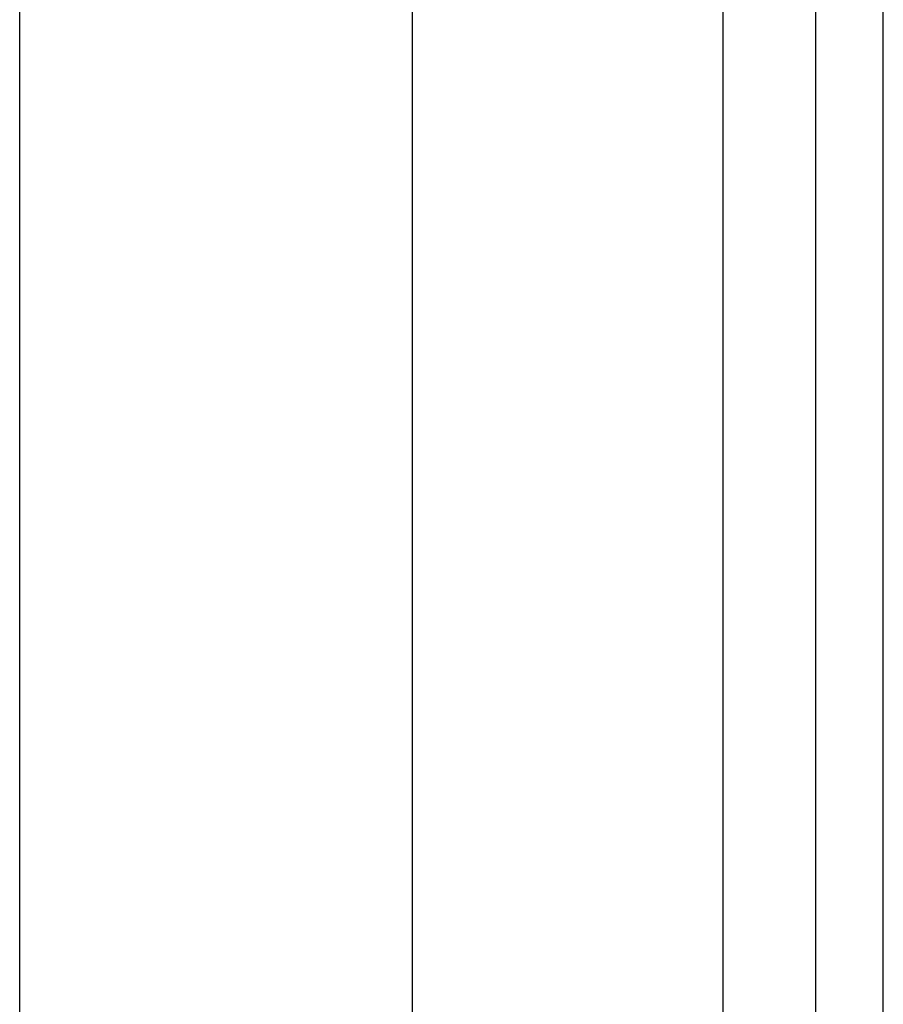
# Model space of a CAD drawing. Header units: inches. Extents: x 5 to 161, y 9 to 87.
# Tile 88 of 195: x 33.772 to 34.638, y 37.176 to 38.163. Entities that reach past the tile are written whole.
import ezdxf

# ---------------------------------------------------------------- set-up
doc = ezdxf.new("R2010")
doc.units = ezdxf.units.IN
doc.header["$MEASUREMENT"] = 0
doc.layers.add('Visible Edges(ANSI)', color=7, linetype='Continuous', lineweight=25)
doc.layers.add('Visible Tangent Edges(ANSI)', color=7, linetype='Continuous', lineweight=25)

msp = doc.modelspace()

# ---------------------------------------------------------------- linework, layer by layer
at = {"layer": 'Visible Edges(ANSI)'}
for p, q in [((33.77235, 25.55904), (33.77235, 41.33862)), ((34.16605, 40.52458), (34.16605, 26.37308)), ((34.5705, 40.18158), (34.5705, 26.71608)), ((34.6385, 26.71608), (34.6385, 40.18158))]:
    msp.add_line(p, q, dxfattribs=at)
at = {"layer": 'Visible Tangent Edges(ANSI)'}
msp.add_line((34.4775, 40.25292), (34.4775, 26.64473), dxfattribs=at)

doc.saveas('drawing.dxf')
